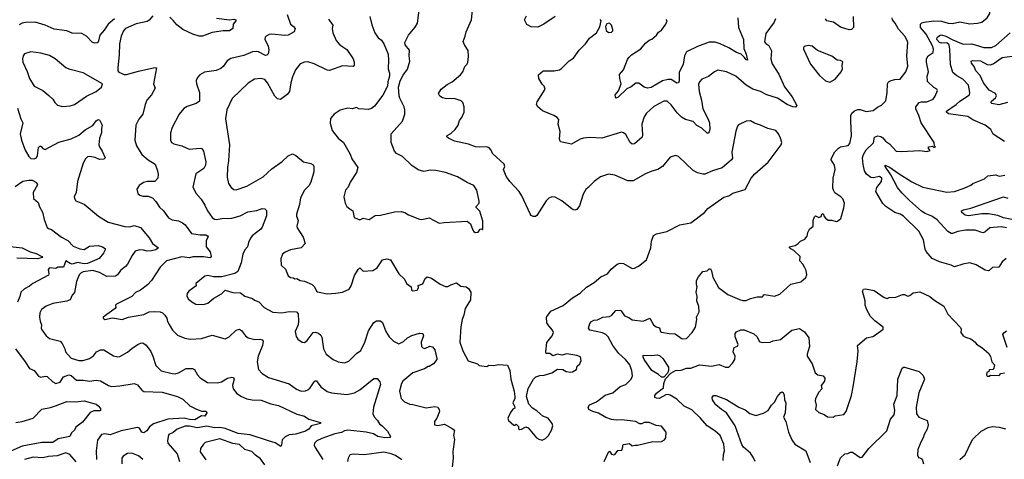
# Model space of a CAD drawing. Extents: x 1245432 to 1420865, y 606325 to 671314.
# Tile 173 of 256: x 1338711 to 1347784, y 637896 to 641947. Entities that reach past the tile are written whole.
import ezdxf

# ---------------------------------------------------------------- set-up
doc = ezdxf.new("R2010")
doc.units = 0

msp = doc.modelspace()

# ---------------------------------------------------------------- linework, layer by layer
at = {"layer": '0CON20XD'}
for points in [[(1347575, 641924.4), (1347627.1, 641965), (1347649.4, 642005), (1347650.9, 642045), (1347630.8, 642115), (1347485, 642257.9), (1347435.8, 642275.8), (1347254, 642315), (1347242.4, 642332.4), (1347230, 642375), (1347230.3, 642399.7), (1347250.7, 642449.3), (1347287, 642503), (1347315.6, 642534.4), (1347375, 642572.5), (1347425, 642587.1), (1347545, 642643.1), (1347615, 642663.3), (1347715, 642672.9), (1347773, 642687), (1347835, 642686)], [(1339938.7, 641981.3), (1339905, 641942.9), (1339885, 641929.1), (1339785, 641907.3), (1339685, 641865.5), (1339666.5, 641845), (1339645.5, 641795), (1339630.5, 641725), (1339628.3, 641621.7), (1339616, 641505), (1339616.7, 641475), (1339625, 641462.5), (1339675, 641442), (1339695, 641442.5), (1339805, 641473.8), (1339955, 641506), (1339973, 641503), (1339943.8, 641355), (1339958.8, 641315), (1339924, 641255), (1339882.5, 641205), (1339865.7, 641165), (1339844.5, 641075.5), (1339809.1, 641030.9), (1339780.8, 640975), (1339772, 640835), (1339787.5, 640785), (1339835.7, 640705), (1339894.1, 640654.1), (1339958.8, 640615), (1339982, 640555), (1339986.4, 640523.6), (1339983.6, 640486.4), (1339957.5, 640455), (1339890, 640455), (1339852.5, 640445), (1339810.5, 640419.5), (1339790, 640385), (1339800, 640345), (1339819.3, 640329.3), (1339845, 640320), (1339895, 640321.2), (1339935, 640304), (1339965, 640272), (1339998, 640218), (1340036, 640185), (1340082.4, 640122.4), (1340115, 640102.9), (1340175, 640094.2), (1340212, 640075), (1340235.8, 640055), (1340295, 639975.6), (1340375, 639964.5), (1340425.6, 639965.6), (1340442.5, 639955), (1340446.7, 639945), (1340429.3, 639910.7), (1340430, 639855), (1340465, 639806.7), (1340475.8, 639765), (1340465, 639752.5), (1340405, 639762.3), (1340305, 639760.6), (1340275, 639751.2), (1340205, 639760.5), (1340065, 639724.2), (1340006, 639665), (1339924, 639545), (1339888.8, 639505), (1339824.4, 639455.6), (1339777, 639433), (1339745, 639396.2), (1339603.3, 639325), (1339593.3, 639315), (1339597.5, 639295), (1339590, 639285), (1339480, 639205), (1339480, 639195), (1339495, 639183.3), (1339565, 639198.8), (1339655, 639184), (1339715, 639206), (1339855, 639230), (1339905, 639253.6), (1339955, 639257.8), (1340005, 639253.6), (1340028, 639245), (1340048.1, 639225), (1340066.9, 639195), (1340074.4, 639165), (1340089.1, 639139.1), (1340118, 639085), (1340165, 639038.8), (1340233.2, 639013.2), (1340285, 639004.3), (1340385, 639009.2), (1340485, 639039.4), (1340605, 639006.2), (1340640, 639025), (1340705, 639086), (1340735, 639093.8), (1340755, 639082), (1340793, 639033), (1340815, 639015.6), (1340878.6, 639001.4), (1340925, 639003.8), (1340945, 638996.7), (1340953.8, 638985), (1340948.6, 638945), (1340907.5, 638845), (1340900, 638795), (1340912.5, 638725), (1340945.6, 638685.6), (1341005, 638649.2), (1341195, 638591.2), (1341262.4, 638542.4), (1341305, 638524.3), (1341345, 638525.8), (1341365, 638535.8), (1341386.9, 638555), (1341425, 638610.8), (1341435, 638618.8), (1341445, 638618.8), (1341451.3, 638611.3)], [(1341174.3, 641994.3), (1341205.6, 641905.6), (1341234.4, 641884.4), (1341248.6, 641865), (1341241.2, 641835), (1341185, 641803.1), (1341155, 641800.9), (1341035, 641814.3), (1341010.3, 641809.7), (1340983.3, 641795), (1340972, 641785), (1340970, 641765), (1341000.9, 641705), (1341006.7, 641665), (1340999.1, 641630.9), (1340989.7, 641620.3), (1340975, 641617.5), (1340910.8, 641649.2), (1340895, 641653.5), (1340855, 641649.5), (1340775, 641617.8), (1340655, 641588.8), (1340623, 641567), (1340586.2, 641515), (1340565, 641498), (1340521.2, 641478.8), (1340415, 641462.5), (1340372.3, 641437.7), (1340350, 641415), (1340336.2, 641385), (1340338.8, 641355), (1340368.1, 641275), (1340369.2, 641195), (1340336.7, 641175), (1340253, 641147), (1340222.9, 641127.1), (1340181.4, 641075), (1340115, 640953.3), (1340100, 640905), (1340101.2, 640835), (1340111.2, 640815), (1340132.4, 640802.4), (1340205, 640784.4), (1340272.5, 640755), (1340375, 640764.2), (1340389.7, 640759.7), (1340405.8, 640735), (1340427.1, 640637.1), (1340422.5, 640605), (1340407.1, 640575), (1340334.2, 640525), (1340305.8, 640405), (1340337.5, 640345), (1340382.6, 640292.6), (1340417.6, 640237.6), (1340440.9, 640185), (1340485, 640123.3), (1340505, 640110), (1340525, 640105.5), (1340575, 640115.6), (1340665, 640118.7), (1340741.1, 640138.9), (1340813.7, 640176.3), (1340895, 640188.9), (1340945, 640205.8), (1340970, 640205), (1340985, 640190), (1340985, 640140), (1340943.8, 640035), (1340932, 640015), (1340854.3, 639955), (1340837.1, 639935), (1340820, 639895), (1340811.4, 639855), (1340786, 639825), (1340765.8, 639785), (1340752.5, 639705), (1340721.2, 639625), (1340692.5, 639607.5), (1340575, 639576.2), (1340497.8, 639577.8), (1340445, 639590.6), (1340416.8, 639583.2), (1340333.3, 639515), (1340337.5, 639495), (1340270, 639445), (1340253.8, 639425), (1340251.7, 639401.7), (1340262.5, 639375), (1340295.9, 639345.9), (1340335, 639326.2), (1340405, 639322.9), (1340445, 639336), (1340500.3, 639379.7), (1340570.5, 639419.5), (1340605, 639453.3), (1340673.6, 639433.6), (1340745, 639428.8), (1340785, 639400), (1340855, 639376.7), (1340875, 639361.2), (1340915, 639346.7), (1340963.8, 639295), (1341042.9, 639252.9), (1341125, 639244.3), (1341195, 639258.5), (1341261.2, 639255), (1341277.1, 639235), (1341279.1, 639169.1), (1341275.7, 639135), (1341248.8, 639075), (1341258.3, 639028.3), (1341274.1, 639004.1), (1341313.9, 638973.9), (1341335, 638973.3), (1341359.7, 638990.3), (1341415, 639064), (1341435, 639068.6), (1341465, 639058.6), (1341485, 639040), (1341495, 639020), (1341510, 638915), (1341534.3, 638865), (1341598.8, 638815), (1341645, 638792.9), (1341705, 638784.3), (1341745, 638799.2), (1341815, 638872), (1341855, 638900), (1341891.4, 638975), (1341925, 639080), (1341974.4, 639155.6), (1341999.5, 639170.5), (1342035, 639170.8), (1342055, 639155.7), (1342084.2, 639074.2), (1342114.6, 639024.6), (1342155, 638986), (1342205, 638960.6), (1342248.4, 638981.6)], [(1342906.4, 639986.4), (1342935, 639990), (1342955, 640017.5), (1342965, 640020), (1342975, 640010), (1342980, 640015), (1342979.7, 640089.7), (1342951.2, 640181.2), (1342917.5, 640215), (1342916.7, 640225), (1342944, 640255), (1342945.8, 640275), (1342924.4, 640374.4), (1342895, 640420), (1342835, 640445.6), (1342745, 640497.5), (1342635, 640539.2), (1342545, 640556.9), (1342495, 640560), (1342435, 640549.2), (1342382.1, 640562.1), (1342323.6, 640603.6), (1342238.8, 640685), (1342183.3, 640715), (1342164.3, 640734.3), (1342134.3, 640815), (1342134.4, 640895.6), (1342237.3, 641012.7), (1342261.2, 641075), (1342261.2, 641115), (1342253.8, 641145), (1342212.3, 641222.3), (1342206.2, 641245), (1342200, 641325), (1342216.7, 641383.3), (1342243.3, 641435), (1342285, 641490), (1342306.2, 641565), (1342298.8, 641615), (1342303.3, 641665), (1342263.3, 641715), (1342260, 641735), (1342293.3, 641805), (1342355, 641877.5), (1342375.9, 641914.1), (1342391.2, 642035)], [(1343525, 638073.8), (1343555, 638086.7), (1343583.3, 638115), (1343612.5, 638165), (1343623.3, 638205), (1343616.7, 638225), (1343580, 638275), (1343532.5, 638295), (1343475, 638343.8), (1343435, 638366.7), (1343401.2, 638405), (1343380, 638475), (1343395, 638547.5), (1343444, 638635), (1343466.7, 638655), (1343505, 638668.8), (1343545, 638670), (1343615, 638693.3), (1343665, 638726.7), (1343714.1, 638724.1), (1343746, 638704), (1343785, 638698.8), (1343805, 638703.3), (1343842.5, 638725), (1343846.4, 638753.6), (1343873.3, 638775), (1343883.3, 638805), (1343879.3, 638839.3), (1343845, 638852), (1343753.6, 638866.4), (1343705, 638856.2), (1343665, 638866), (1343625, 638850), (1343595, 638870), (1343562, 638872), (1343558.8, 638885), (1343568.3, 638971.7), (1343617.8, 639035), (1343629.4, 639065), (1343621.9, 639085), (1343586.6, 639126.6), (1343566.9, 639155), (1343564.3, 639204.3), (1343605, 639261.2), (1343717.6, 639312.4), (1343805, 639384.3), (1343875, 639427.5), (1343935, 639482.9), (1344005.6, 639524.4), (1344065, 639576), (1344125.8, 639604.2), (1344162.1, 639647.9), (1344215.5, 639694.5), (1344245, 639703.1), (1344275, 639699.4), (1344355, 639653.1), (1344375, 639655.8), (1344414.2, 639675), (1344486.7, 639735), (1344525.7, 639845), (1344533.1, 639905), (1344552, 639958), (1344577.6, 639972.4), (1344675, 639994.2), (1344794.4, 640055.6), (1344895, 640074.4), (1345020.5, 640169.5), (1345052.1, 640207.9), (1345199.3, 640310.7), (1345245, 640324.2), (1345282.7, 640347.3), (1345395, 640383.3), (1345450, 640485), (1345484.5, 640525.5), (1345608.8, 640635), (1345726.7, 640793.3), (1345732.2, 640815), (1345721.2, 640855), (1345702.5, 640895), (1345677.5, 640925), (1345605, 640942.5), (1345536.2, 640976.2), (1345482.7, 640992.7), (1345445, 641014), (1345405, 641012), (1345335, 640976.7), (1345323.8, 640965), (1345309.7, 640920.3), (1345272.7, 640727.3), (1345279.7, 640670.3), (1345269.2, 640655), (1345185, 640582.5), (1345093.3, 640555), (1345025, 640524.3), (1345005, 640522.9), (1344955, 640534.2), (1344917.3, 640557.3), (1344782.5, 640685), (1344755, 640696.7), (1344705, 640680), (1344635, 640593.3), (1344592.5, 640565), (1344535, 640550), (1344477.5, 640525), (1344365, 640462), (1344315, 640460.8), (1344195, 640514.3), (1344135, 640522.5), (1344061.3, 640498.7), (1344005, 640456), (1343948.6, 640401.4), (1343927.7, 640382.3), (1343902.1, 640337.9), (1343868.8, 640231.2), (1343843.8, 640196.2), (1343825, 640192), (1343800.9, 640200.9), (1343705, 640278.8), (1343645, 640310), (1343615, 640313.3), (1343587.7, 640302.3), (1343562.1, 640277.9), (1343475, 640141.2), (1343465, 640133.8), (1343442.7, 640132.7), (1343425, 640142), (1343415, 640156.7), (1343337.5, 640325), (1343313.3, 640365), (1343226.2, 640455), (1343194.1, 640504.1), (1343170, 640565), (1343180, 640595), (1343176.2, 640615), (1343067.5, 640715), (1343056.7, 640745), (1343037.5, 640765), (1343015, 640776.2), (1342945, 640771.2), (1342910, 640775), (1342845, 640798.8), (1342716.1, 640826.1), (1342662.5, 640855), (1342648.3, 640868.3), (1342650.7, 640879.3), (1342685, 640896.7), (1342725, 640933.8), (1342752.5, 640975), (1342762.3, 641017.7), (1342784.2, 641045.8), (1342806.2, 641095), (1342806.2, 641145), (1342793.3, 641185), (1342778.3, 641198.3), (1342715, 641220), (1342645, 641216), (1342605.9, 641225.9), (1342581.7, 641241.7), (1342568.8, 641265), (1342596, 641305), (1342651.2, 641348.8), (1342695.6, 641374.4), (1342771.2, 641438.8), (1342794.1, 641465.9), (1342811.2, 641515), (1342832, 641535), (1342839.1, 641550.9), (1342847.9, 641607.9), (1342844.2, 641664.2), (1342810, 641715), (1342797.5, 641745), (1342816.7, 641795), (1342824.1, 641835.9), (1342872.9, 641945), (1342884.2, 642034.2)], [(1343644.5, 641975.5), (1343540, 641905), (1343485, 641879.2), (1343425, 641880), (1343385, 641903.3), (1343363.3, 641945), (1343381.7, 641981.7)], [(1339488.8, 641848.8), (1339450.8, 641805), (1339435, 641740), (1339425, 641732.9), (1339400.3, 641730.3), (1339379.4, 641739.4), (1339325.4, 641795.4), (1339285, 641820), (1339195, 641821.5), (1339145, 641842.9), (1339028.3, 641858.3), (1338945, 641895.7), (1338855, 641923.1), (1338765, 641920), (1338735, 641913.3), (1338705, 641898.1)], [(1339583.5, 641955), (1339526, 641905), (1339488.8, 641848.8)], [(1340525, 641959.6), (1340645, 641944.3), (1340685, 641951.2), (1340702.5, 641945), (1340703.3, 641935), (1340677.5, 641905), (1340674, 641865), (1340645, 641844.3), (1340584.7, 641844.7), (1340485, 641827.7), (1340395, 641793.5), (1340365, 641793.3), (1340305, 641813.6), (1340215, 641855.4), (1340159.1, 641899.1), (1340127.7, 641935), (1340095, 641971.1)], [(1341555, 641950), (1341596, 641895), (1341590.8, 641865), (1341595.7, 641825), (1341627.1, 641755), (1341660.8, 641715), (1341725, 641670.8), (1341782.9, 641585), (1341794.2, 641555), (1341792.3, 641527.7), (1341783.9, 641516.1), (1341685, 641520), (1341565, 641477.1), (1341545, 641480.8), (1341425, 641540.8), (1341365, 641557.5), (1341335, 641556), (1341295, 641538.8), (1341252, 641485), (1341225, 641420), (1341208.1, 641365), (1341197.1, 641285), (1341175, 641257.5), (1341115, 641212.5), (1341085, 641218), (1341060.7, 641240.7), (1340995, 641366.2), (1340968.8, 641395), (1340934.1, 641405.9), (1340875, 641400), (1340815, 641360.8), (1340670.2, 641219.8), (1340618.6, 641115), (1340605.8, 641034.2), (1340643.3, 640795), (1340635.6, 640645), (1340625.7, 640584.3), (1340624.2, 640494.2), (1340635, 640437.5), (1340660.5, 640400.5), (1340685, 640381.2), (1340705, 640378.8), (1340805, 640411.4), (1340955, 640500), (1341035, 640572.5), (1341130.2, 640639.8), (1341185, 640690.8), (1341225, 640709.2), (1341255, 640695.8), (1341325, 640638), (1341395, 640622), (1341415, 640608.8), (1341421.1, 640595), (1341422.2, 640545), (1341395, 640450), (1341375.7, 640415), (1341335, 640376), (1341297.5, 640305), (1341288.6, 640245), (1341260.8, 640155), (1341260.8, 640135), (1341278, 640095), (1341264, 640045), (1341267.7, 640027.7), (1341322.4, 639942.4), (1341340, 639885), (1341305.5, 639844.5), (1341205, 639825.6), (1341156.7, 639805), (1341132, 639785), (1341118.3, 639741.7), (1341121.2, 639685), (1341158.8, 639648.8), (1341184, 639585), (1341205, 639570), (1341235, 639567.5), (1341245, 639560), (1341265, 639562.5), (1341295, 639543.3), (1341335, 639537.5), (1341405.7, 639505.7), (1341426.7, 639486.7), (1341445, 639446.7), (1341455, 639438.8), (1341545, 639421.5), (1341625, 639427.2), (1341685, 639437.1), (1341747.1, 639465), (1341764.7, 639495.3), (1341795, 639590), (1341828.8, 639645), (1341845, 639658.8), (1341875, 639630), (1341963.9, 639636.1), (1342005, 639661.2), (1342055, 639732.5), (1342095, 639744), (1342126.2, 639735), (1342204, 639605), (1342256.2, 639555), (1342276.1, 639516.1), (1342316.7, 639485), (1342322.5, 639455), (1342335, 639447.5), (1342372.5, 639455), (1342386.7, 639475), (1342383.6, 639496.4), (1342425, 639512.5), (1342447.7, 639562.3), (1342465, 639576.7), (1342505, 639563.8), (1342585, 639511.2), (1342635, 639487.5), (1342655, 639489.2), (1342682.5, 639505), (1342735, 639521.2), (1342775, 639491.2), (1342825, 639483.8), (1342845, 639471.2), (1342867.1, 639435), (1342864.3, 639365.7), (1342814.2, 639285), (1342804.3, 639225), (1342786.9, 639185), (1342775.9, 639115.9), (1342766.2, 638975), (1342793.3, 638896.7), (1342844.3, 638804.3), (1342930, 638775), (1342945, 638760), (1343015, 638752.5), (1343035, 638762.5), (1343075, 638761.2), (1343125, 638769.2), (1343205, 638762.5), (1343226.7, 638715), (1343236.7, 638635), (1343267.5, 638525), (1343272.5, 638475), (1343272.5, 638455), (1343256.2, 638415), (1343271.2, 638385), (1343272.5, 638367.5), (1343255, 638357.5), (1343232.3, 638327.7), (1343210, 638275), (1343213.8, 638255), (1343265, 638210), (1343275, 638210), (1343285, 638220), (1343307, 638197), (1343308.3, 638178.3), (1343315, 638170), (1343335, 638172.5), (1343373.6, 638196.4), (1343395, 638185.8), (1343472.9, 638095), (1343495, 638081.4), (1343525, 638073.8)], [(1341936.2, 641975), (1341955, 641900), (1341984.3, 641824.3), (1342015, 641780), (1342045, 641757.5), (1342069.5, 641719.5), (1342105, 641630), (1342110.8, 641575), (1342106.7, 641495), (1342120, 641455), (1342120, 641425), (1342103.3, 641375), (1342100, 641335), (1342058.3, 641251.7), (1341980.3, 641149.7), (1341953, 641127), (1341925, 641120), (1341835, 641123.8), (1341815, 641136.7), (1341775, 641126.2), (1341735, 641130), (1341685, 641120), (1341665, 641113.3), (1341607.5, 641075), (1341573.3, 641035), (1341571.7, 640991.7), (1341590, 640925), (1341645, 640856.2), (1341694.3, 640814.3), (1341755, 640706.7), (1341770, 640665), (1341825.7, 640585), (1341815, 640540), (1341755, 640450), (1341736.9, 640405), (1341712, 640375), (1341696.2, 640315), (1341708.8, 640255), (1341723.8, 640225), (1341752.9, 640202.9), (1341780, 640185), (1341793.6, 640123.6), (1341843.9, 640103.9), (1341875, 640116.7), (1341930, 640105), (1341987.3, 640142.7), (1342035, 640144), (1342165, 640177.1), (1342225, 640179.2), (1342260.3, 640170.3), (1342295, 640148.8), (1342395, 640110), (1342415, 640106.7), (1342485, 640120), (1342575, 640071.1), (1342621.3, 640078.7), (1342835, 640088.8), (1342865.7, 640065.7), (1342885, 640007.5), (1342895, 639993.8), (1342906.4, 639986.4)], [(1345676.2, 641955), (1345664, 641925), (1345585, 641818.6), (1345573.9, 641743.9), (1345585, 641727.5), (1345615, 641707.5), (1345639.3, 641659.3), (1345632.1, 641585), (1345645, 641540), (1345705, 641446), (1345758.7, 641328.7), (1345829.4, 641235), (1345871.2, 641155), (1345859.2, 641140.8), (1345835, 641144.2), (1345784, 641165), (1345695, 641223.5), (1345595, 641254.4), (1345536.7, 641285), (1345466.9, 641306.9), (1345403.9, 641343.9), (1345311.2, 641425), (1345225, 641465.6), (1345145, 641481.9), (1345112.4, 641467.6), (1345058.3, 641421.7), (1344995, 641399.2), (1344974.4, 641375), (1344966.8, 641353.2), (1344970.6, 641285), (1344993.9, 641203.9), (1345005.5, 641125), (1345052.7, 641035), (1345067.3, 640995), (1345070, 640935), (1345065.5, 640914.5), (1345055, 640901.2), (1345045, 640900), (1344996.6, 640946.6), (1344951.8, 640971.8), (1344917.6, 641007.6), (1344845, 641027.8), (1344808.4, 641048.4), (1344767.7, 641087.7), (1344715, 641162), (1344676.8, 641196.8), (1344645, 641196), (1344555, 641148), (1344488, 641085), (1344465, 641050), (1344442.5, 640985), (1344450.9, 640885), (1344446.9, 640865), (1344376.1, 640803.9), (1344355, 640798.6), (1344335.8, 640815), (1344295, 640890), (1344275, 640904.2), (1344255, 640909.2), (1344075, 640855.8), (1343961.9, 640861.9), (1343905, 640855.7), (1343875, 640845.8), (1343795, 640798.6), (1343695, 640821.2), (1343684, 640845), (1343691.2, 640915), (1343673.9, 640983.9), (1343677.3, 641027.3), (1343664.2, 641044.2), (1343633.3, 641065), (1343527.2, 641107.2), (1343483.8, 641145), (1343473.8, 641165), (1343480.5, 641189.5), (1343552.5, 641305), (1343542.5, 641335), (1343525, 641352.5), (1343493.8, 641405), (1343491.7, 641438.3), (1343533.9, 641476.1), (1343635, 641474.2), (1343685, 641485.8), (1343703.4, 641496.6), (1343775, 641566), (1343815, 641591.2), (1343865.7, 641664.3), (1343923.8, 641725), (1343960, 641775), (1344025.6, 641825), (1344057.8, 641882.2), (1344070, 641935), (1344058.8, 641948.8)], [(1344135, 641829.2), (1344165, 641832.5), (1344175.9, 641844.1), (1344177.3, 641855), (1344165, 641897.5), (1344145, 641914.2), (1344120.8, 641909.2), (1344108, 641885), (1344115.8, 641845.8), (1344135, 641829.2)], [(1345326.9, 641963.1), (1345334.6, 641875), (1345380.4, 641765), (1345382, 641682), (1345405, 641630), (1345415.8, 641574.2), (1345405, 641576.7), (1345389.7, 641599.7), (1345357.4, 641627.4), (1345315, 641643.3), (1345245, 641686.9), (1345165, 641725.6), (1345120.7, 641740.7), (1345065, 641740.6), (1344955, 641700), (1344855, 641649.4), (1344835.3, 641615), (1344824.5, 641535), (1344786.5, 641463.5), (1344786.4, 641383.6), (1344780, 641365), (1344765, 641362.5), (1344715, 641394.2), (1344685, 641395.9), (1344635, 641382.8), (1344528.8, 641321.2), (1344495, 641314.6), (1344464.1, 641324.1), (1344415, 641361.4), (1344389.1, 641360.9), (1344345, 641327.5), (1344305, 641309.2), (1344226.3, 641233.7), (1344203.3, 641223.3), (1344198.8, 641255), (1344228.8, 641291.2), (1344254.3, 641354.3), (1344240, 641405), (1344239.2, 641440.8), (1344275.7, 641485), (1344310.6, 641579.4), (1344323, 641597), (1344347, 641623), (1344435, 641677.1), (1344478.8, 641731.2), (1344512.4, 641757.6), (1344535, 641765.8), (1344577.5, 641805), (1344597.3, 641832.7), (1344625, 641850), (1344665, 641904.3), (1344675.5, 641935.5), (1344668.6, 641948.6)], [(1346390, 641975), (1346393.3, 641875), (1346376.2, 641855), (1346353.8, 641853.8), (1346275, 641877.7), (1346208.8, 641925), (1346147.4, 641937.4), (1346134.6, 641954.6)], [(1347800, 639745), (1347764, 639715), (1347733.8, 639666.2), (1347675, 639664), (1347645, 639636.2), (1347635, 639634), (1347608.3, 639638.3), (1347525, 639688), (1347465, 639706), (1347400, 639695), (1347325, 639668.8), (1347294.1, 639684.1), (1347185, 639715.8), (1347117.7, 639747.7), (1347065, 639810), (1347055, 639832.5), (1347037.6, 639917.6), (1346995, 639996.7), (1346855, 640135.7), (1346825, 640155.6), (1346775, 640170), (1346690.8, 640225), (1346664.1, 640254.1), (1346599.4, 640365), (1346608.9, 640401.1), (1346653.3, 640455), (1346653.5, 640485), (1346635, 640502.5), (1346575, 640490.9), (1346552.2, 640492.2), (1346515, 640522.5), (1346495.6, 640555), (1346482.1, 640612.1), (1346477.7, 640675), (1346485.2, 640705), (1346511.4, 640748.6), (1346578.8, 640811.2), (1346586, 640865), (1346617, 640877), (1346645, 640870.6), (1346665, 640858.1), (1346688.1, 640828.1), (1346725, 640801.9), (1346786, 640736), (1346835, 640732), (1347005, 640740), (1347068.8, 640731.2), (1347100, 640740), (1347083.3, 640765), (1347087.5, 640775), (1347122.5, 640782.5), (1347135, 640770), (1347150, 640775), (1347140, 640785), (1347136.2, 640815), (1347016.7, 640996.7), (1346995.7, 641065), (1346967.1, 641125), (1346969.2, 641145), (1347000, 641185), (1347019.1, 641190.9), (1347071.1, 641188.9), (1347128, 641215), (1347147.9, 641242.1), (1347168, 641295), (1347163.3, 641305), (1347135, 641321.2), (1347075.9, 641375.9), (1347072.2, 641425), (1347084.2, 641465), (1347066.4, 641555), (1347067.3, 641585), (1347082.5, 641615), (1347127.8, 641645), (1347130.9, 641675), (1347120.5, 641705), (1347062.1, 641812.1), (1347011.2, 641875), (1347010, 641905), (1347022.8, 641917.3), (1347045, 641924.7), (1347135, 641937.3), (1347205, 641933.9), (1347265, 641914.6), (1347305, 641912.7), (1347375, 641925.5), (1347467.4, 641907.4), (1347536.2, 641913.8), (1347575, 641924.4)], [(1346742.2, 641387.8), (1346775, 641396.9), (1346825, 641399.2), (1346875, 641466), (1346895, 641517.5), (1346885.5, 641615), (1346893.1, 641735), (1346888.9, 641755), (1346866.9, 641795), (1346808.5, 641858.5), (1346778.2, 641915), (1346753.8, 641943.8), (1346748.7, 641965)], [(1347786, 640825), (1347682.1, 640892.1), (1347658.8, 640935), (1347606.2, 640976.2), (1347495, 641024.4), (1347446.7, 641055), (1347268.3, 641078.3), (1347251.4, 641095), (1347250.8, 641105), (1347339.2, 641165), (1347372.5, 641195), (1347462.5, 641255), (1347466.8, 641276.8), (1347453.6, 641343.6), (1347399.9, 641399.9), (1347345, 641428.5), (1347310.5, 641460.5), (1347287.3, 641535), (1347282.2, 641675), (1347274.5, 641714.5), (1347255, 641731.9), (1347205, 641729.2), (1347185, 641736.9), (1347162.1, 641765), (1347165, 641783.8), (1347185, 641800), (1347205, 641805.6), (1347245, 641794), (1347310.2, 641760.2), (1347405, 641721.8), (1347485, 641723.8), (1347595, 641690), (1347665, 641690), (1347705, 641708), (1347836, 641824)], [(1346175, 641372), (1346225, 641398.8), (1346281.2, 641465), (1346293.3, 641495), (1346290, 641525), (1346295, 641557.5), (1346275, 641570), (1346244.1, 641574.1), (1346195, 641611.2), (1346061.7, 641661.7), (1346011.7, 641701.7), (1345975, 641708), (1345939.5, 641700.5), (1345932.1, 641687.9), (1345933.5, 641675), (1345997.4, 641537.4), (1346081.3, 641431.3), (1346135, 641384.3), (1346175, 641372)], [(1339105, 641146), (1339175, 641154.2), (1339215, 641164.2), (1339325, 641242), (1339414.1, 641285.9), (1339463.3, 641325), (1339473.3, 641355), (1339295, 641455.8), (1339175, 641487.5), (1339135, 641504.2), (1339038.8, 641585), (1338987, 641617), (1338905, 641638.1), (1338815, 641651.9), (1338755, 641632), (1338744.4, 641615), (1338738.1, 641585), (1338740, 641555), (1338780, 641470), (1338800, 641405), (1338843.8, 641335), (1338923.2, 641293.2), (1338979.3, 641249.3), (1339016.2, 641215), (1339035, 641183.3), (1339058.6, 641158.6), (1339105, 641146)], [(1347814.3, 641184.3), (1347732.1, 641162.1), (1347667.5, 641175), (1347660, 641185), (1347664.3, 641195), (1347703.1, 641226.9), (1347710.6, 641245), (1347701.4, 641265), (1347645, 641298.5), (1347591.2, 641365), (1347561.3, 641431.3), (1347520.5, 641475), (1347504.4, 641515), (1347480.4, 641545), (1347479.4, 641565), (1347495, 641572.1), (1347565, 641566.8), (1347624.4, 641535), (1347655, 641531.2), (1347679.9, 641540.1), (1347765, 641596.9), (1347855, 641610)], [(1344095, 637876.2), (1344135, 637963.3), (1344145, 637972.5), (1344165, 637942.5), (1344185, 637937.5), (1344196.4, 637943.6), (1344221.7, 637978.3), (1344258.3, 637981.7), (1344269.3, 638010.7), (1344267.5, 638025), (1344275, 638032.5), (1344330.7, 638040.7), (1344355, 638020), (1344382.3, 638027.7), (1344405, 638026.2), (1344545, 638061.2), (1344585, 638056.2), (1344625, 638061.2), (1344653.9, 638076.1), (1344666.2, 638095), (1344668.8, 638145), (1344625, 638202.5), (1344575, 638207.5), (1344510, 638235), (1344465, 638233.8), (1344445, 638224), (1344425, 638224.2), (1344385, 638244), (1344259.1, 638259.1), (1344206.8, 638256.8), (1344165, 638262.5), (1344110.9, 638280.9), (1344045, 638322), (1343993.3, 638335), (1343956, 638356), (1343950, 638375), (1343962.7, 638397.3), (1344025, 638425.6), (1344105, 638485.6), (1344175, 638510), (1344243, 638567), (1344296.2, 638585), (1344346.2, 638635), (1344358.8, 638665), (1344352.7, 638712.7), (1344334.2, 638765), (1344292.9, 638815), (1344231, 638871), (1344175.7, 638945), (1344133.5, 639023.5), (1344111.9, 639045), (1344081.4, 639061.4), (1343965, 639086.7), (1343951.2, 639105), (1343965, 639147.5), (1343980, 639165), (1344002.6, 639177.4), (1344035, 639181.1), (1344085, 639204.5), (1344147, 639213), (1344167.5, 639225), (1344205, 639266), (1344240.7, 639270.7), (1344253.9, 639263.9), (1344285, 639216.7), (1344325, 639203.3), (1344355, 639180.8), (1344455, 639168.6), (1344516.6, 639196.6), (1344550, 639135), (1344575, 639116.2), (1344606, 639106), (1344616.7, 639075), (1344625, 639068.8), (1344695, 639053.8), (1344751.2, 639051.2), (1344815, 639005.8), (1344855, 639009.2), (1344907.8, 639065), (1344937.4, 639112.6), (1344950, 639185), (1344946.2, 639205), (1344971.2, 639255), (1344970, 639305), (1344950.8, 639355), (1344954, 639395), (1344945.7, 639435), (1344953.8, 639485), (1344947.7, 639507.7), (1344948.6, 639545), (1344965, 639576), (1345004.2, 639625.8), (1345045, 639631.2), (1345065, 639650), (1345075, 639650), (1345086.2, 639633.8), (1345099.2, 639575), (1345150.3, 639480.3), (1345235.7, 639415.7), (1345345, 639368.1), (1345375, 639360), (1345405, 639360), (1345445, 639378), (1345505, 639394), (1345555, 639392.5), (1345566.7, 639413.3), (1345574.1, 639415.9), (1345665, 639400), (1345713.9, 639416.1), (1345815, 639508.6), (1345908.3, 639531.7), (1345955, 639572.5), (1345963.3, 639595), (1345956.7, 639635), (1345943.3, 639665), (1345926.7, 639695), (1345900, 639725), (1345902.5, 639765), (1345845, 639820), (1345816.7, 639835), (1345802.5, 639855), (1345855, 639866.2), (1345885, 639883.8), (1345905, 639906), (1345946.4, 639923.6), (1345967, 639953), (1345973.3, 639985), (1345987.5, 640015), (1346022.5, 640045), (1346021.2, 640095), (1346035, 640130), (1346045, 640140), (1346075, 640122.5), (1346096.4, 640133.6), (1346102.5, 640155), (1346115, 640160), (1346123, 640133), (1346137, 640117), (1346160.7, 640100.7), (1346195, 640098.8), (1346235, 640086.7), (1346245, 640090), (1346276.7, 640115), (1346306.1, 640213.9), (1346310, 640255), (1346295.8, 640295), (1346276, 640315), (1346220.5, 640350.5), (1346208.8, 640375), (1346204.2, 640395), (1346206.9, 640485), (1346224.3, 640565), (1346217.5, 640605), (1346188.8, 640655), (1346188.8, 640665), (1346221.7, 640728.3), (1346255, 640763.8), (1346275, 640773.8), (1346345, 640786.7), (1346361.2, 640805), (1346375.7, 640875), (1346369.1, 641015), (1346370.9, 641065), (1346377.8, 641085), (1346403.2, 641106.8), (1346435, 641118.6), (1346455, 641118.1), (1346509.7, 641099.7), (1346575, 641108.6), (1346615, 641140.8), (1346651.7, 641158.3), (1346692.1, 641197.9), (1346705.5, 641274.5), (1346708.1, 641355), (1346717.4, 641372.6), (1346742.2, 641387.8)], [(1338691.7, 641131.7), (1338721.7, 641031.7), (1338741.2, 640995), (1338716.7, 640895), (1338726.2, 640835), (1338760, 640745), (1338796.7, 640685), (1338815, 640668.8), (1338845, 640664), (1338865, 640673.8), (1338874.6, 640695.4), (1338885, 640767.5), (1338895, 640782), (1338905, 640782), (1338925, 640761.2), (1338945, 640751.2), (1339070.6, 640819.4), (1339185, 640848.2), (1339255, 640883.8), (1339315, 640932.5), (1339385, 640971.4), (1339415, 641013.3), (1339435, 641026.7), (1339445, 641022.5), (1339471.2, 640975), (1339464.2, 640945), (1339465.4, 640905), (1339446.4, 640855), (1339439.5, 640795), (1339445.6, 640775), (1339471.9, 640735), (1339500, 640675), (1339485, 640660.8), (1339445, 640657.1), (1339405, 640676.9), (1339355, 640687.5), (1339335, 640683.3), (1339315.9, 640664.1), (1339295.9, 640624.1), (1339244, 640455), (1339231.2, 640355), (1339214.2, 640315.8), (1339215, 640300), (1339227, 640277), (1339305, 640245.8), (1339437.4, 640137.4), (1339525, 640082.2), (1339680.7, 640040.7), (1339725, 640036.9), (1339765, 640050), (1339825, 640030.8), (1339905, 639935.6), (1339934.5, 639884.5), (1339991.2, 639845), (1339964, 639825), (1339925, 639815.9), (1339884.7, 639814.7), (1339853.2, 639823.2), (1339815, 639826.2), (1339776.2, 639813.8), (1339745.8, 639775), (1339702.9, 639695), (1339686.1, 639673.9), (1339638.6, 639635), (1339610.8, 639595), (1339595, 639582.9), (1339515, 639581.5), (1339445, 639616.9), (1339385, 639636.9), (1339295, 639624.2), (1339276.7, 639615), (1339260, 639595), (1339235.9, 639534.1), (1339215, 639433.3), (1339195, 639408.8), (1339175, 639366.2), (1339145, 639354.3), (1339015, 639333.1), (1338955, 639306.9), (1338911.1, 639275), (1338897.3, 639245), (1338893.8, 639205), (1338899.3, 639169.3), (1338913.1, 639135), (1338910, 639105), (1338915, 639088.8), (1338956, 639035), (1338985, 639009.2), (1339085, 638983.8), (1339103.2, 638963.2), (1339126.7, 638913.3), (1339133.6, 638885), (1339185, 638828.1), (1339255, 638807.8), (1339295, 638805.6), (1339354, 638825), (1339390.2, 638849.8), (1339420, 638885), (1339455, 638904.4), (1339485, 638903.3), (1339575, 638850.8), (1339615, 638840.8), (1339635, 638844.2), (1339705, 638881.9), (1339748.7, 638921.3), (1339800, 638955), (1339825, 638966.9), (1339845, 638968.6), (1339877.4, 638947.4), (1339918.1, 638888.1), (1339938.6, 638845), (1339965, 638760), (1340015, 638710.9), (1340115, 638685.8), (1340145, 638684.2), (1340175, 638692.9), (1340245, 638731.5), (1340303.2, 638733.2), (1340323, 638723), (1340348, 638675), (1340375, 638646.7), (1340442.5, 638605), (1340535, 638600), (1340570.3, 638609.7), (1340625.6, 638644.4), (1340665, 638653.8), (1340681.2, 638651.2), (1340686.9, 638635), (1340672.5, 638577.5), (1340676.8, 638545), (1340711.8, 638501.8), (1340755, 638473.6), (1340804, 638454), (1340853, 638443), (1340935, 638442.1), (1341025, 638408.2), (1341095, 638392.2), (1341265, 638312.9), (1341335, 638293.8), (1341376.4, 638266.4), (1341483.3, 638235), (1341483.3, 638225), (1341395.9, 638204.1), (1341374, 638175), (1341345, 638153.9), (1341255, 638127.8), (1341195, 638122.5), (1341155.6, 638104.4), (1341128, 638075), (1341124, 638026), (1341115.9, 638014.1), (1341065, 638049.2), (1341005, 638065.7), (1340835, 638122.4), (1340725, 638132.6), (1340605, 638180.8), (1340555, 638189.2), (1340505, 638186.8), (1340435, 638202.3), (1340345, 638185.2), (1340275, 638201.3), (1340235, 638202.1), (1340160.9, 638175), (1340126.4, 638143.6), (1340086, 638125), (1340079.4, 638105), (1340073.5, 638065), (1340077.3, 638045), (1340161.2, 637945), (1340184.4, 637875.6)], [(1347805, 640029.3), (1347755, 640038.5), (1347649.7, 640030.3), (1347605, 639989.2), (1347585, 639982.5), (1347515, 640008.5), (1347425, 640007.8), (1347355, 639996.4), (1347305, 639975.6), (1347295, 639976.7), (1347264.1, 639994.1), (1347165, 640102.9), (1347115, 640137.2), (1347055, 640160), (1347021.9, 640181.9), (1346909.5, 640279.5), (1346840.2, 640350.2), (1346799.5, 640399.5), (1346738.1, 640518.1), (1346686, 640595), (1346684.4, 640605.6), (1346733.3, 640585), (1346805, 640531.1), (1346932.4, 640452.4), (1347032.7, 640402.7), (1347255, 640356.5), (1347325, 640362.5), (1347415, 640395.7), (1347475, 640421.2), (1347495, 640436.2), (1347601.2, 640478.8), (1347632.7, 640507.3), (1347705, 640516), (1347735, 640506), (1347755, 640507.1), (1347787.5, 640515)], [(1338670, 640410), (1338740.9, 640459.1), (1338795, 640468.6), (1338826.6, 640466.6), (1338866.5, 640446.5), (1338876.1, 640425), (1338835, 640353.3), (1338838.3, 640298.3), (1338880.7, 640260.7), (1338892.3, 640222.3), (1338921.7, 640171.7), (1338936.2, 640105), (1338965, 640032.5), (1338975, 640023.3), (1339005, 640014), (1339095, 639942.5), (1339155, 639911.2), (1339205, 639859.4), (1339265, 639833.9), (1339305, 639828.2), (1339355, 639859.5), (1339435, 639866.9), (1339472.5, 639855), (1339498.3, 639838.3), (1339500, 639825), (1339484, 639795), (1339442, 639745), (1339335, 639700.6), (1339305, 639698.4), (1339245, 639707.9), (1339193.4, 639693.4), (1339175, 639698.9), (1339135, 639725.8), (1339113.1, 639666.9), (1339063.3, 639665), (1339045, 639653.1), (1338985, 639660), (1338974.3, 639645), (1338979.4, 639605), (1338975, 639591.4), (1338831.9, 639515), (1338800, 639490), (1338754.2, 639465.8), (1338720, 639435), (1338713.1, 639395), (1338690, 639345)], [(1347885, 640099.2), (1347775, 640122.4), (1347725, 640141.1), (1347636.7, 640156.7), (1347575, 640158.3), (1347455, 640138.2), (1347422.9, 640145), (1347391.2, 640171.2), (1347390, 640185), (1347408.8, 640195), (1347475, 640210.5), (1347775, 640313.3), (1347815, 640302.2)], [(1338595, 639858.9), (1338733.8, 639843.8), (1338806.8, 639806.8), (1338861.5, 639791.5), (1338916.2, 639765), (1338922, 639755), (1338875, 639742.3), (1338685, 639749.6)], [(1345194.4, 637885), (1345195, 637940), (1345204.4, 637975), (1345199.4, 638035), (1345166.7, 638115), (1345115, 638158.8), (1345045, 638204), (1344985.6, 638275), (1344905, 638353.1), (1344835, 638385.4), (1344765, 638448.8), (1344705, 638485.5), (1344685, 638492.2), (1344665, 638490), (1344602.4, 638457.6), (1344577.9, 638457.9), (1344562, 638465), (1344563.3, 638485), (1344578.6, 638505), (1344643.8, 638555), (1344646, 638595), (1344661.7, 638638.3), (1344710.7, 638689.3), (1344753.4, 638713.4), (1344805, 638717.9), (1344855, 638737.3), (1344895, 638737.1), (1344975, 638765.6), (1345085, 638752.7), (1345155, 638770.6), (1345215.4, 638745.4), (1345245, 638746.5), (1345279.4, 638780.6), (1345301.1, 638815), (1345303.1, 638845), (1345286.2, 638885), (1345293, 638927), (1345325, 638938.8), (1345332.5, 638955), (1345303.8, 639025), (1345303.3, 639055), (1345315, 639070), (1345355, 639089.2), (1345385, 639087.5), (1345475, 639051.2), (1345506.2, 639025), (1345526.2, 638985), (1345535, 638979.2), (1345555, 638973.5), (1345625, 638974.4), (1345655, 638986.7), (1345721.5, 638998.5), (1345825, 639086.2), (1345895, 639100), (1345941.9, 639071.9), (1345981.8, 639015), (1345988.9, 638935), (1345976.9, 638895), (1345965.5, 638865), (1345966.7, 638845), (1346013.1, 638775), (1346041.9, 638691.9), (1346064.5, 638674.5), (1346114, 638665), (1346130, 638645), (1346127.1, 638615), (1346097.5, 638575), (1346101.2, 638545), (1346074, 638516), (1346044, 638455), (1346040, 638435), (1346051.2, 638395), (1346043.8, 638355), (1346075, 638326.2), (1346125, 638308.8), (1346155, 638286.2), (1346206.4, 638283.6), (1346225, 638296.7), (1346305, 638310), (1346326.7, 638335), (1346374.5, 638485), (1346392.2, 638565), (1346426.9, 638795), (1346435.8, 638895), (1346431.2, 638945), (1346515, 639013.8), (1346571.7, 639028.3), (1346597.3, 639042.7), (1346666.4, 639093.6), (1346667.5, 639115), (1346591.7, 639171.7), (1346551.2, 639211.2), (1346518.6, 639268.6), (1346502.5, 639315), (1346501.4, 639355), (1346476, 639445), (1346485, 639463.3), (1346505, 639466.7), (1346585, 639450), (1346675, 639387.5), (1346705, 639377.5), (1346724.1, 639385.9), (1346785, 639390), (1346845, 639413.3), (1346865, 639413.3), (1346895, 639398.8), (1346912.5, 639405), (1346945, 639431.2), (1347005, 639440), (1347096.1, 639396.1), (1347133.9, 639363.9), (1347225.7, 639305.7), (1347264.4, 639234.4), (1347380.7, 639110.7), (1347386.7, 639095), (1347383.3, 639065), (1347403.3, 639035), (1347425, 639020), (1347475, 639006.7), (1347516.4, 638976.4), (1347527, 638957), (1347577.5, 638925), (1347641.7, 638871.7), (1347657.5, 638842.5), (1347667.5, 638795), (1347692.5, 638765), (1347687.5, 638735), (1347677, 638723), (1347645, 638720), (1347640, 638705), (1347623.6, 638696.4), (1347620, 638675), (1347625, 638662.5), (1347645, 638662.5), (1347655, 638670), (1347735, 638667.5), (1347753, 638687), (1347786.4, 638693.6)], [(1347810.8, 638925), (1347771.2, 639045), (1347779.5, 639060.5), (1347805, 639081.2)], [(1342248.4, 638981.6), (1342285, 639016.5), (1342325, 639037.8), (1342395, 639058.6), (1342425, 639056), (1342432.5, 639035), (1342409.2, 638975), (1342413.9, 638933.9), (1342425, 638922.5), (1342445, 638916.7), (1342490.7, 638939.3), (1342515, 638933.3), (1342536, 638905), (1342555.7, 638825), (1342554, 638815), (1342522.5, 638775), (1342485, 638752.5), (1342475, 638752.5), (1342441.7, 638728.3), (1342335, 638692.9), (1342242.7, 638615), (1342230, 638595), (1342211.9, 638525), (1342226.7, 638455), (1342257.5, 638425), (1342305, 638404.2), (1342335, 638402), (1342455, 638370.8), (1342535, 638381.2), (1342562.5, 638375), (1342576.7, 638355), (1342580, 638335), (1342556.1, 638273.9), (1342533.3, 638245), (1342532.5, 638215), (1342565, 638206.2), (1342625, 638218.6), (1342695, 638180), (1342716.7, 638165), (1342706.7, 638115), (1342718, 638078), (1342703.2, 637966.8), (1342705.6, 637905), (1342695.6, 637825)], [(1338673.7, 638913.7), (1338760.8, 638795), (1338802.3, 638732.3), (1338843, 638713), (1338885, 638661.2), (1338905, 638652), (1338945, 638662.5), (1338965, 638659.2), (1339015, 638609.2), (1339045, 638596), (1339085, 638605.8), (1339115.3, 638655), (1339165, 638674.3), (1339186.7, 638666.7), (1339235, 638626.1), (1339295, 638625.6), (1339355.4, 638614.6), (1339415, 638624.2), (1339455, 638618.9), (1339528.8, 638575), (1339556.4, 638566.4), (1339635, 638571.8), (1339765, 638595.6), (1339795, 638581.4), (1339835, 638533.5), (1339855, 638521.8), (1340025, 638513.8), (1340165, 638474.4), (1340215, 638450.8), (1340280.2, 638390.2), (1340335, 638360), (1340385, 638340), (1340428.1, 638338.1), (1340436.7, 638325), (1340417.5, 638295), (1340385, 638296.7), (1340325, 638260.6), (1340275, 638261.9), (1340225, 638273.7), (1340075, 638265.3), (1339945, 638221.9), (1339905.7, 638194.3), (1339881.2, 638158.8), (1339855, 638140), (1339835, 638147.5), (1339815, 638182), (1339795, 638188.1), (1339645, 638159.6), (1339545, 638122.9), (1339495, 638129.5), (1339463.8, 638125), (1339428.5, 638071.5), (1339414.7, 637975), (1339420, 637895)], [(1344645, 638653.8), (1344625, 638654.3), (1344597.4, 638677.4), (1344534.2, 638714.2), (1344464.6, 638815), (1344454.4, 638835.6), (1344454.4, 638855.6), (1344535, 638851.4), (1344585, 638858.8), (1344605, 638852.5), (1344635.7, 638825.7), (1344690.7, 638745), (1344688.2, 638715), (1344678.8, 638691.2), (1344645, 638653.8)], [(1346246.7, 637835), (1346275, 637910.8), (1346315, 637946), (1346341.7, 637948.3), (1346365, 637962.5), (1346385, 637962.5), (1346455, 637913.3), (1346475, 637916.2), (1346535.9, 637994.1), (1346701.9, 638158.1), (1346736, 638265), (1346768.8, 638305), (1346774.7, 638344.7), (1346766.2, 638405), (1346796.9, 638485), (1346801.4, 638635), (1346841.2, 638735), (1346854.1, 638745.9), (1346865, 638746), (1346997.5, 638705), (1347037.1, 638667.1), (1347047.1, 638635), (1346995, 638510), (1346971.5, 638375), (1346975.7, 638315), (1346995, 638284), (1347073.3, 638253.3), (1347081.2, 638215), (1347073.3, 638175), (1347043.8, 638125), (1347037, 638093), (1347013.8, 638055), (1346987.5, 637985), (1346983.3, 637935), (1346993.6, 637913.6), (1347015, 637906.7), (1347026.1, 637896.1), (1347037.5, 637855)], [(1341451.3, 638611.3), (1341484.6, 638564.6), (1341545, 638520.8), (1341585, 638509.4), (1341725, 638493.3), (1341795, 638510), (1341844.7, 638535.3), (1341975, 638641.2), (1342005, 638640), (1342029.7, 638609.7), (1342036.7, 638585), (1341969.6, 638375), (1341966.4, 638315), (1341977.3, 638287.3), (1342006.9, 638255), (1342025, 638223.3), (1342051.2, 638205), (1342100, 638155), (1342127.5, 638105), (1342123, 638097), (1342075.4, 638094.6), (1342011.2, 638105), (1341970.4, 638130.4), (1341902.6, 638147.4), (1341735, 638166), (1341702.4, 638157.6), (1341677.5, 638142.5), (1341615, 638131), (1341495, 638087.8), (1341449.2, 638065), (1341427.1, 638045), (1341425.6, 638025), (1341432.5, 638005), (1341505.4, 637895)], [(1345486.6, 637875), (1345468, 637915), (1345445, 637952.5), (1345379.3, 638009.3), (1345365, 638031.4), (1345305, 638205.3), (1345223.4, 638325), (1345178.9, 638355), (1345125, 638399.4), (1345095.3, 638445.3), (1345090.4, 638465), (1345105, 638484.6), (1345125.4, 638485.4), (1345225, 638446.4), (1345336.2, 638376.2), (1345395, 638352.5), (1345437.6, 638317.6), (1345495, 638298.5), (1345565, 638321.9), (1345606.7, 638345), (1345638.6, 638395), (1345666.3, 638423.7), (1345695, 638476.2), (1345725, 638512.5), (1345735, 638517.5), (1345745, 638512.5), (1345755.5, 638485.5), (1345758.9, 638445), (1345771.1, 638415), (1345763.6, 638325), (1345748.8, 638285), (1345769.1, 638245), (1345794.3, 638145), (1345827.1, 638075), (1345853.8, 638035), (1345956.2, 637975), (1345995.5, 637865.5)], [(1338674.8, 638234.8), (1338735, 638244.6), (1338835, 638275.2), (1338915, 638358.4), (1338995, 638374.1), (1339040.2, 638390.2), (1339145, 638429.2), (1339225.3, 638424.8), (1339304, 638434), (1339415, 638404.2), (1339435, 638390), (1339454.5, 638364.5), (1339455.6, 638345), (1339448.8, 638341.2), (1339395, 638342.9), (1339361.2, 638328.8), (1339290.7, 638239.3), (1339227.5, 638192.5), (1339215, 638164), (1339188.9, 638141.1), (1339172, 638105), (1339065, 638084.1), (1339015, 638050.6), (1338915, 638052.3), (1338735, 638017.9), (1338575, 637945.2)], [(1347373.8, 637895), (1347422, 637938), (1347480.3, 638059.7), (1347495, 638082.5), (1347570, 638155), (1347635, 638188.8), (1347675, 638198.8), (1347735, 638192.5), (1347795, 638177.5)], [(1340970.8, 637845), (1340930.3, 637900.3), (1340885, 637933.1), (1340849, 637969), (1340785, 637987.5), (1340735, 638032.9), (1340675, 638041.3), (1340555, 638083.3), (1340420, 638050), (1340403.2, 638036.8), (1340375.8, 637994.2), (1340372.5, 637965), (1340425, 637892.5)], [(1339232.5, 637872.5), (1339171.5, 637941.5), (1339135, 637954.7), (1339055, 637926.8), (1338975, 637922), (1338925, 637908.8), (1338835, 637915.4), (1338754.7, 637895.3)], [(1339845, 637894.3), (1339805, 637927.5), (1339745, 637952.5), (1339705, 637948.1), (1339664, 637925), (1339650.6, 637905), (1339650.6, 637855)], [(1342231.4, 637891.4), (1342175, 637931.1), (1342135, 637945.6), (1342065, 637961.9), (1341885, 637935.8), (1341785, 637942.5), (1341754.2, 637935.8), (1341738, 637905), (1341732, 637875)]]:
    msp.add_lwpolyline(points, dxfattribs=at)

doc.saveas('drawing.dxf')
